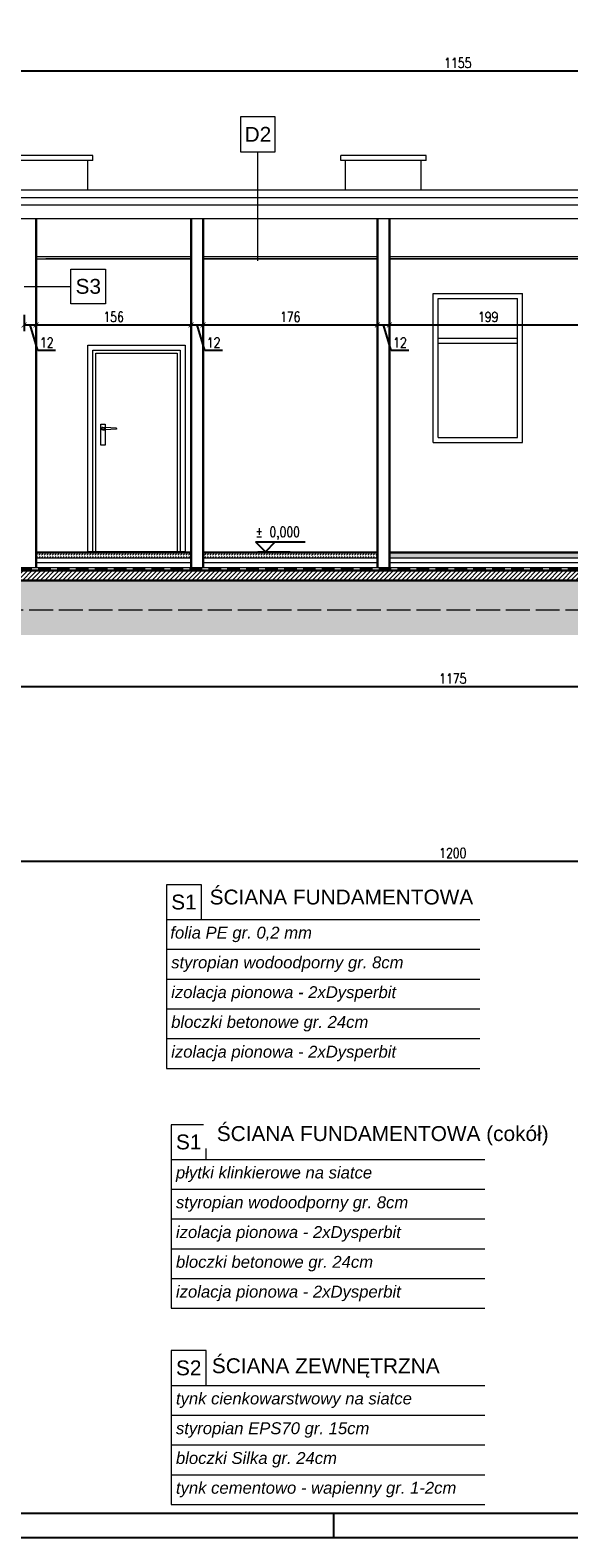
# Model space of a CAD drawing. Header units: millimetres. Extents: x 64838 to 107664, y -36848 to 0.
# Tile 13 of 109: x 70301 to 70844, y -35978 to -34459. Entities that reach past the tile are written whole.
import ezdxf
from ezdxf.enums import TextEntityAlignment as Align

# ---------------------------------------------------------------- set-up
doc = ezdxf.new("R2010")
doc.units = ezdxf.units.MM
doc.linetypes.add('ACAD_ISO02W100', pattern=[15, 12, -3])
doc.linetypes.add('DASHED', pattern=[19.05, 12.7, -6.35])
doc.layers.get('Defpoints').update_dxf_attribs({"color": 30})
for name, color, linetype, lineweight in [('0.05', 74, 'Continuous', 5), ('0.15', 52, 'Continuous', 15), ('izol term', 30, 'BATTING', 0), ('J 0.15', 40, 'Continuous', 15), ('J wymiary', 1, 'Continuous', 9), ('kreskowanie', 250, 'Continuous', 9), ('OPIS', 7, 'Continuous', 5), ('sciany', 252, 'Continuous', 30), ('stolarka_okna', 144, 'Continuous', 0)]:
    doc.layers.add(name, color=color, linetype=linetype, lineweight=lineweight)
doc.layers.add('e-cad_cienkie', color=1, linetype='Continuous')
doc.layers.add('e-cad_opisy', color=7, linetype='Continuous')
doc.layers.add('HATCH', color=7, linetype='Continuous', lineweight=5, true_color=0x6e6e6e)
doc.styles.add('e-cad_1', font='simplex.shx', dxfattribs={"width": 0.8})
doc.styles.get("Standard").update_dxf_attribs({"font": 'arial.ttf'})
doc.linetypes.add('BATTING', pattern='A,0.00254,-2.54,[134,ltypeshp.shx,S=2.54,R=0,X=-2.54,Y=0],-5.08,[134,ltypeshp.shx,S=2.54,R=180,X=2.54,Y=0],-2.54', length=10.16254)
doc.dimstyles.new('e-cad_1_50_[cm]', dxfattribs={"dimscale": 5, "dimtxt": 2, "dimasz": 1, "dimexe": 1.25, "dimexo": 0.625, "dimtad": 1, "dimdec": 0, "dimrnd": 0.1, "dimzin": 1, "dimtxsty": 'e-cad_1', "dimblk": 'ARCHTICK', "dimcen": 2.5, "dimclrd": 7, "dimclre": 7, "dimclrt": 7, "dimadec": 0, "dimazin": 0, "dimtfac": 1, "dimtmove": 1, "dimatfit": 3, "dimldrblk": 'OBLIQUE', "dimfxl": 2, "dimfxlon": 1, "dimarcsym": 0})

# ---------------------------------------------------------------- blocks, each defined once
blk = doc.blocks.new('A2_poziom')
at = {"ltscale": 0.8}
blk.add_line((346, 0), (346, 5), dxfattribs=at)
for points in [[(0, 0), (0, 297), (25, 297), (25, 420), (594, 420), (594, 0)], [(30, 5), (589, 5), (589, 415), (30, 415)]]:
    blk.add_lwpolyline(points, close=True)
blk = doc.blocks.new('_ArchTick')
at = {"color": 0, "linetype": 'ByBlock', "const_width": 0.15}
blk.add_lwpolyline([(-0.5, -0.5), (0.5, 0.5)], dxfattribs=at)
blk = doc.blocks.new('*D577')
at = {"layer": 'Defpoints', "color": 0, "ltscale": 4}
for p in [(70295.4, -34717.2), (70307.4, -34717.2), (70307.4, -34755.9)]:
    blk.add_point(p, dxfattribs=at)
at = {"layer": 'J wymiary', "color": 7, "lineweight": -2, "ltscale": 2}
for p, q in [((70295.4, -34745.9), (70295.4, -34762.1)), ((70307.4, -34745.9), (70307.4, -34762.1)), ((70295.4, -34755.9), (70307.4, -34755.9)), ((70309.2, -34781.8), (70301.4, -34755.9)), ((70326.9, -34781.8), (70309.2, -34781.8))]:
    blk.add_line(p, q, dxfattribs=at)
at = {"layer": 'J wymiary', "color": 7, "lineweight": -2, "ltscale": 4, "xscale": 5, "yscale": 5, "zscale": 5, "rotation": 180}
blk.add_blockref('_ArchTick', (70295.4, -34755.9), dxfattribs=at)
at = {"layer": 'J wymiary', "color": 7, "lineweight": -2, "ltscale": 4, "xscale": 5, "yscale": 5, "zscale": 5}
blk.add_blockref('_ArchTick', (70307.4, -34755.9), dxfattribs=at)
at = {"layer": 'J wymiary', "color": 7, "ltscale": 4, "insert": (70318.1, -34773.7), "char_height": 10, "attachment_point": 5, "style": 'e-cad_1'}
blk.add_mtext('12', dxfattribs=at)
blk = doc.blocks.new('_Oblique')
at = {"layer": 'kreskowanie', "color": 0, "lineweight": -2}
blk.add_line((-0.5, -0.5), (0.5, 0.5), dxfattribs=at)
blk = doc.blocks.new('*D578')
at = {"layer": 'Defpoints', "color": 0, "ltscale": 4}
for p in [(70307.4, -34717.2), (70463.4, -34718.4), (70463.4, -34755.9)]:
    blk.add_point(p, dxfattribs=at)
at = {"layer": 'J wymiary', "color": 7, "lineweight": -2, "ltscale": 2}
for p, q in [((70307.4, -34745.9), (70307.4, -34762.1)), ((70463.4, -34745.9), (70463.4, -34762.1)), ((70307.4, -34755.9), (70463.4, -34755.9))]:
    blk.add_line(p, q, dxfattribs=at)
at = {"layer": 'J wymiary', "color": 7, "lineweight": -2, "ltscale": 4, "xscale": 5, "yscale": 5, "zscale": 5, "rotation": 180}
blk.add_blockref('_ArchTick', (70307.4, -34755.9), dxfattribs=at)
at = {"layer": 'J wymiary', "color": 7, "lineweight": -2, "ltscale": 4, "xscale": 5, "yscale": 5, "zscale": 5}
blk.add_blockref('_ArchTick', (70463.4, -34755.9), dxfattribs=at)
at = {"layer": 'J wymiary', "color": 7, "ltscale": 4, "insert": (70385.4, -34747.8), "char_height": 10, "attachment_point": 5, "style": 'e-cad_1'}
blk.add_mtext('156', dxfattribs=at)
blk = doc.blocks.new('*D579')
at = {"layer": 'Defpoints', "color": 0, "ltscale": 4}
for p in [(70463.4, -34718.4), (70475.4, -34718.4), (70475.4, -34755.9)]:
    blk.add_point(p, dxfattribs=at)
at = {"layer": 'J wymiary', "color": 7, "lineweight": -2, "ltscale": 2}
for p, q in [((70463.4, -34745.9), (70463.4, -34762.1)), ((70475.4, -34745.9), (70475.4, -34762.1)), ((70463.4, -34755.9), (70475.4, -34755.9)), ((70477.2, -34781.8), (70469.4, -34755.9)), ((70494.9, -34781.8), (70477.2, -34781.8))]:
    blk.add_line(p, q, dxfattribs=at)
at = {"layer": 'J wymiary', "color": 7, "lineweight": -2, "ltscale": 4, "xscale": 5, "yscale": 5, "zscale": 5, "rotation": 180}
blk.add_blockref('_ArchTick', (70463.4, -34755.9), dxfattribs=at)
at = {"layer": 'J wymiary', "color": 7, "lineweight": -2, "ltscale": 4, "xscale": 5, "yscale": 5, "zscale": 5}
blk.add_blockref('_ArchTick', (70475.4, -34755.9), dxfattribs=at)
at = {"layer": 'J wymiary', "color": 7, "ltscale": 4, "insert": (70486.1, -34773.7), "char_height": 10, "attachment_point": 5, "style": 'e-cad_1'}
blk.add_mtext('12', dxfattribs=at)
blk = doc.blocks.new('*D580')
at = {"layer": 'Defpoints', "color": 0, "ltscale": 4}
for p in [(70475.4, -34718.4), (70651, -34709.4), (70651, -34755.9)]:
    blk.add_point(p, dxfattribs=at)
at = {"layer": 'J wymiary', "color": 7, "lineweight": -2, "ltscale": 2}
for p, q in [((70475.4, -34745.9), (70475.4, -34762.1)), ((70651, -34745.9), (70651, -34762.1)), ((70475.4, -34755.9), (70651, -34755.9))]:
    blk.add_line(p, q, dxfattribs=at)
at = {"layer": 'J wymiary', "color": 7, "lineweight": -2, "ltscale": 4, "xscale": 5, "yscale": 5, "zscale": 5, "rotation": 180}
blk.add_blockref('_ArchTick', (70475.4, -34755.9), dxfattribs=at)
at = {"layer": 'J wymiary', "color": 7, "lineweight": -2, "ltscale": 4, "xscale": 5, "yscale": 5, "zscale": 5}
blk.add_blockref('_ArchTick', (70651, -34755.9), dxfattribs=at)
at = {"layer": 'J wymiary', "color": 7, "ltscale": 4, "insert": (70563.2, -34747.8), "char_height": 10, "attachment_point": 5, "style": 'e-cad_1'}
blk.add_mtext('176', dxfattribs=at)
blk = doc.blocks.new('*D581')
at = {"layer": 'Defpoints', "color": 0, "ltscale": 4}
for p in [(70651, -34709.4), (70663, -34709.4), (70663, -34755.9)]:
    blk.add_point(p, dxfattribs=at)
at = {"layer": 'J wymiary', "color": 7, "lineweight": -2, "ltscale": 2}
for p, q in [((70651, -34745.9), (70651, -34762.1)), ((70663, -34745.9), (70663, -34762.1)), ((70651, -34755.9), (70663, -34755.9)), ((70664.8, -34781.8), (70657, -34755.9)), ((70682.5, -34781.8), (70664.8, -34781.8))]:
    blk.add_line(p, q, dxfattribs=at)
at = {"layer": 'J wymiary', "color": 7, "lineweight": -2, "ltscale": 4, "xscale": 5, "yscale": 5, "zscale": 5, "rotation": 180}
blk.add_blockref('_ArchTick', (70651, -34755.9), dxfattribs=at)
at = {"layer": 'J wymiary', "color": 7, "lineweight": -2, "ltscale": 4, "xscale": 5, "yscale": 5, "zscale": 5}
blk.add_blockref('_ArchTick', (70663, -34755.9), dxfattribs=at)
at = {"layer": 'J wymiary', "color": 7, "ltscale": 4, "insert": (70673.7, -34773.7), "char_height": 10, "attachment_point": 5, "style": 'e-cad_1'}
blk.add_mtext('12', dxfattribs=at)
blk = doc.blocks.new('*D582')
at = {"layer": 'Defpoints', "color": 0, "ltscale": 4}
for p in [(70663, -34709.4), (70861.9, -34721.3), (70861.9, -34755.9)]:
    blk.add_point(p, dxfattribs=at)
at = {"layer": 'J wymiary', "color": 7, "lineweight": -2, "ltscale": 2}
for p, q in [((70663, -34745.9), (70663, -34762.1)), ((70861.9, -34745.9), (70861.9, -34762.1)), ((70663, -34755.9), (70861.9, -34755.9))]:
    blk.add_line(p, q, dxfattribs=at)
at = {"layer": 'J wymiary', "color": 7, "lineweight": -2, "ltscale": 4, "xscale": 5, "yscale": 5, "zscale": 5, "rotation": 180}
blk.add_blockref('_ArchTick', (70663, -34755.9), dxfattribs=at)
at = {"layer": 'J wymiary', "color": 7, "lineweight": -2, "ltscale": 4, "xscale": 5, "yscale": 5, "zscale": 5}
blk.add_blockref('_ArchTick', (70861.9, -34755.9), dxfattribs=at)
at = {"layer": 'J wymiary', "color": 7, "ltscale": 4, "insert": (70762.5, -34747.8), "char_height": 10, "attachment_point": 5, "style": 'e-cad_1'}
blk.add_mtext('199', dxfattribs=at)
blk = doc.blocks.new('*D594')
at = {"layer": 'Defpoints', "color": 0, "ltscale": 4}
for p in [(71309.4, -34500.1), (71309.4, -34580.5), (70154.4, -34620.2)]:
    blk.add_point(p, dxfattribs=at)
at = {"layer": 'J wymiary', "color": 7, "lineweight": -2, "ltscale": 2}
for p, q in [((70154.4, -34510.1), (70154.4, -34493.9)), ((70154.4, -34500.1), (71309.4, -34500.1)), ((71309.4, -34510.1), (71309.4, -34493.9))]:
    blk.add_line(p, q, dxfattribs=at)
at = {"layer": 'J wymiary', "color": 7, "lineweight": -2, "ltscale": 4, "xscale": 5, "yscale": 5, "zscale": 5, "rotation": 180}
blk.add_blockref('_ArchTick', (70154.4, -34500.1), dxfattribs=at)
at = {"layer": 'J wymiary', "color": 7, "lineweight": -2, "ltscale": 4, "xscale": 5, "yscale": 5, "zscale": 5}
blk.add_blockref('_ArchTick', (71309.4, -34500.1), dxfattribs=at)
at = {"layer": 'J wymiary', "color": 7, "ltscale": 4, "insert": (70731.9, -34492), "char_height": 10, "attachment_point": 5, "style": 'e-cad_1'}
blk.add_mtext('1155', dxfattribs=at)
blk = doc.blocks.new('*D598')
at = {"layer": 'Defpoints', "color": 0, "ltscale": 4}
for p in [(70126.9, -35229.4), (71326.9, -35269.4), (71326.9, -35296)]:
    blk.add_point(p, dxfattribs=at)
at = {"layer": 'J wymiary', "color": 7, "lineweight": -2, "ltscale": 2}
for p, q in [((70126.9, -35286), (70126.9, -35302.3)), ((70126.9, -35296), (71326.9, -35296)), ((71326.9, -35286), (71326.9, -35302.3))]:
    blk.add_line(p, q, dxfattribs=at)
at = {"layer": 'J wymiary', "color": 7, "lineweight": -2, "ltscale": 4, "xscale": 5, "yscale": 5, "zscale": 5, "rotation": 180}
blk.add_blockref('_ArchTick', (70126.9, -35296), dxfattribs=at)
at = {"layer": 'J wymiary', "color": 7, "lineweight": -2, "ltscale": 4, "xscale": 5, "yscale": 5, "zscale": 5}
blk.add_blockref('_ArchTick', (71326.9, -35296), dxfattribs=at)
at = {"layer": 'J wymiary', "color": 7, "ltscale": 4, "insert": (70726.9, -35287.9), "char_height": 10, "attachment_point": 5, "style": 'e-cad_1'}
blk.add_mtext('1200', dxfattribs=at)
blk = doc.blocks.new('*D611')
at = {"layer": 'Defpoints', "color": 0, "ltscale": 4}
for p in [(71314.4, -35120.3), (70139.4, -35149.5), (71314.4, -35151)]:
    blk.add_point(p, dxfattribs=at)
at = {"layer": 'J wymiary', "color": 7, "lineweight": -2, "ltscale": 2}
for p, q in [((70139.4, -35130.3), (70139.4, -35114.1)), ((71314.4, -35130.3), (71314.4, -35114.1)), ((70139.4, -35120.3), (71314.4, -35120.3))]:
    blk.add_line(p, q, dxfattribs=at)
at = {"layer": 'J wymiary', "color": 7, "lineweight": -2, "ltscale": 4, "xscale": 5, "yscale": 5, "zscale": 5, "rotation": 180}
blk.add_blockref('_ArchTick', (70139.4, -35120.3), dxfattribs=at)
at = {"layer": 'J wymiary', "color": 7, "lineweight": -2, "ltscale": 4, "xscale": 5, "yscale": 5, "zscale": 5}
blk.add_blockref('_ArchTick', (71314.4, -35120.3), dxfattribs=at)
at = {"layer": 'J wymiary', "color": 7, "ltscale": 4, "insert": (70726.9, -35112.2), "char_height": 10, "attachment_point": 5, "style": 'e-cad_1'}
blk.add_mtext('1175', dxfattribs=at)
blk = doc.blocks.new('e-cad_kota_3')
blk.add_line((-2, 2), (8, 2))
blk.add_lwpolyline([(-2, 2), (0, 0), (2, 2)])
at = {"style": 'e-cad_1', "width": 0.8}
blk.add_attdef('ZNAK', text='', height=2, dxfattribs=at).set_placement((-0.5, 3), align=Align.RIGHT)
blk.add_attdef('RZEDNA', (0.8, 3), '', height=2, dxfattribs=at)

msp = doc.modelspace()

# ---------------------------------------------------------------- hatches: boundary and pattern name
at = {"layer": 'HATCH'}
h = msp.add_hatch(dxfattribs=at)
h.set_pattern_fill('DASH', color=256, scale=0.6, angle=45, style=0)
h.paths.add_polyline_path([(70412.14, -34985.39), (70307.43, -34985.39), (70307.43, -34990.39), (70412.14, -34990.39)])
h = msp.add_hatch(dxfattribs=at)
h.set_pattern_fill('DASH', color=256, scale=0.6, angle=45, style=0)
h.paths.add_polyline_path([(70463.43, -34985.39), (70412.14, -34985.39), (70412.14, -34990.39), (70463.43, -34990.39)])
h = msp.add_hatch(dxfattribs=at)
h.set_pattern_fill('DASH', color=256, scale=0.6, angle=45, style=0)
h.paths.add_polyline_path([(70651.03, -34985.39), (70475.43, -34985.39), (70475.43, -34990.39), (70651.03, -34990.39)])
h = msp.add_hatch(dxfattribs=at)
h.set_pattern_fill('DASH', color=256, scale=0.6, angle=45, style=0)
h.paths.add_polyline_path([(71407.96, -34985.39), (70663.03, -34985.39), (70663.03, -34990.39), (71407.96, -34990.39)])
h = msp.add_hatch(dxfattribs=at)
h.set_pattern_fill('ANSI31', color=256, style=0)
h.paths.add_polyline_path([(70412.14, -35003.39), (70251.72, -35003.39), (70139.43, -35003.39), (70139.43, -35013.39), (70412.14, -35013.39)])
h = msp.add_hatch(dxfattribs=at)
h.set_pattern_fill('ANSI31', color=256, style=0)
h.paths.add_polyline_path([(71347.43, -35003.39), (71347.43, -35013.39), (71407.96, -35013.39), (71407.96, -35003.39)])
h.paths.add_polyline_path([(70412.14, -35003.39), (70412.14, -35013.39), (70854.72, -35013.39), (71314.43, -35013.39), (71314.43, -35003.39)])
h = msp.add_hatch(dxfattribs=at)
h.set_pattern_fill('AR-SAND', color=256, scale=0.15, angle=180)
h.set_pattern_definition([(217.5, (-12948.773, -30318.4346), (0.2400047, -7.34119856), [0, -5.7912, 0, -6.477, 0, -6.19125]), (187.5, (-12948.773, -30318.435), (-6.7428492, -10.7523765), [0, -3.1242, 0, -5.2197, 0, -2.00025]), (147.5, (-12944.087, -30318.4346), (-11.86488555, -0.02155777), [0, -1.905, 0, -6.858, 0, -8.9535]), (137.5, (-12944.087, -30318.435), (-11.4533468, -3.3439398), [0, -0.9525, 0, -4.4958, 0, -5.1435])])
h.paths.add_polyline_path([(69685.43, -35043.39), (69299.43, -35043.39), (69299.43, -35013.39), (69685.43, -35013.39)])
h.paths.add_polyline_path([(70139.43, -35013.39), (70912.96, -35013.39), (70912.96, -35043.39), (70139.43, -35043.39)])
h.paths.add_polyline_path([(70114.43, -35043.39), (70114.43, -35013.39), (69710.43, -35013.39), (69710.43, -35043.39)])
h.paths.add_polyline_path([(71339.43, -35013.39), (71407.96, -35013.39), (71407.96, -35043.39), (71339.43, -35043.39)])
h.paths.add_polyline_path([(71314.43, -35043.39), (71314.43, -35013.39), (70912.96, -35013.39), (70912.96, -35043.39)])
at = {"layer": 'kreskowanie'}
h = msp.add_hatch(dxfattribs=at)
h.set_pattern_fill('EARTH', color=256, scale=2, angle=135, style=0)
h.set_pattern_definition([(135, (-12948.773, -30318.435), (-17.9605122, 2e-15), [12.7, -12.7]), (135, (-12952.141, -30321.802), (-17.9605122, 2e-15), [12.7, -12.7]), (135, (-12955.508, -30325.17), (-17.9605122, 2e-15), [12.7, -12.7]), (225, (-12957.753, -30325.17), (-4e-15, -17.9605122), [12.7, -12.7]), (225, (-12961.121, -30321.802), (-4e-15, -17.9605122), [12.7, -12.7]), (225, (-12964.489, -30318.435), (-4e-15, -17.9605122), [12.7, -12.7])])
h.paths.add_polyline_path([(69299.43, -35068.39), (69487.96, -35068.39), (69487.96, -35043.39), (69299.43, -35043.39)])
h.paths.add_polyline_path([(69685.43, -35068.39), (69487.96, -35068.39), (69487.96, -35043.39), (69685.43, -35043.39)])
h.paths.add_polyline_path([(70114.43, -35068.39), (70114.43, -35043.39), (69710.43, -35043.39), (69710.43, -35068.39)])
h.paths.add_polyline_path([(70139.43, -35068.39), (70139.43, -35043.39), (71314.43, -35043.39), (71314.43, -35068.39)])
h.paths.add_polyline_path([(71347.43, -35043.39), (71347.96, -35043.39), (71347.96, -35068.39), (71347.43, -35068.39)])

# ---------------------------------------------------------------- linework, layer by layer
at = {"layer": '0.05', "linetype": 'ACAD_ISO02W100', "ltscale": 2}
msp.add_line((71314.43, -35043.39), (70139.43, -35043.39), dxfattribs=at)
at = {"layer": '0.15'}
for p, q in [((70463.43, -34687.39), (70307.43, -34687.39)), ((70307.43, -34689.39), (70463.43, -34689.39)), ((70463.43, -34689.39), (70317.27, -34689.39)), ((70651.03, -34687.39), (70475.43, -34687.39)), ((70475.43, -34689.39), (70651.03, -34689.39)), ((70651.03, -34689.39), (70475.43, -34689.39)), ((71382.96, -34687.39), (70663.03, -34687.39)), ((70663.03, -34689.39), (71382.96, -34689.39)), ((71382.96, -34689.39), (70663.03, -34689.39))]:
    msp.add_line(p, q, dxfattribs=at)
at = {"layer": 'e-cad_cienkie', "ltscale": 2}
msp.add_line((70530.73, -34984.39), (70563.23, -34984.39), dxfattribs=at)
at = {"layer": 'izol term', "linetype": 'BATTING', "ltscale": 0.7}
msp.add_line((70139.43, -34627.48), (71314.43, -34627.48), dxfattribs=at)
at = {"layer": 'izol term', "linetype": 'BATTING', "ltscale": 0.4}
for p, q in [((70307.43, -34995.39), (70463.43, -34995.39)), ((70475.43, -34995.39), (70651.03, -34995.39)), ((70663.03, -34995.39), (71407.96, -34995.39))]:
    msp.add_line(p, q, dxfattribs=at)
at = {"layer": 'J 0.15'}
for p, q in [((71025.43, -34620.22), (70139.43, -34620.22)), ((71314.43, -34635.26), (70139.43, -34635.26)), ((71314.43, -34648.89), (70139.43, -34648.89))]:
    msp.add_line(p, q, dxfattribs=at)
at = {"layer": 'OPIS', "ltscale": 50}
for p, q in [((70530.72, -34691.27), (70530.72, -34581.41, 0)), ((70295.43, -34717.16), (70342.43, -34717.16)), ((70438.75, -35319.89, 0), (70438.75, -35504.89, 0)), ((70438.75, -35354.89, 0), (70754.27, -35354.89, 0)), ((70438.75, -35384.89, 0), (70754.27, -35384.89, 0)), ((70438.75, -35414.89, 0), (70754.27, -35414.89, 0)), ((70438.75, -35444.89, 0), (70754.27, -35444.89, 0)), ((70438.75, -35474.89, 0), (70754.27, -35474.89, 0)), ((70438.75, -35504.89, 0), (70754.27, -35504.89, 0)), ((70443.53, -35561.59, 0), (70443.53, -35746.59, 0)), ((70443.53, -35596.59, 0), (70759.05, -35596.59, 0)), ((70443.53, -35626.59, 0), (70759.05, -35626.59, 0)), ((70443.53, -35656.59, 0), (70759.05, -35656.59, 0)), ((70443.53, -35686.59, 0), (70759.05, -35686.59, 0)), ((70443.53, -35716.59, 0), (70759.05, -35716.59, 0)), ((70443.53, -35746.59, 0), (70759.05, -35746.59, 0)), ((70443.53, -35789.2, 0), (70443.53, -35944.2, 0)), ((70443.53, -35824.2, 0), (70759.05, -35824.2, 0)), ((70443.53, -35854.2, 0), (70759.05, -35854.2, 0)), ((70443.53, -35884.2, 0), (70759.05, -35884.2, 0)), ((70443.53, -35914.2, 0), (70759.05, -35914.2, 0)), ((70443.53, -35944.2, 0), (70759.05, -35944.2, 0))]:
    msp.add_line(p, q, dxfattribs=at)
at = {"layer": 'OPIS'}
for p, q in [((70364.43, -34585.22), (70258.43, -34585.22)), ((70364.43, -34590.22), (70258.43, -34590.22)), ((70359.43, -34620.22), (70359.43, -34590.22)), ((70364.43, -34590.22), (70364.43, -34585.22)), ((70700.03, -34585.22), (70614.03, -34585.22)), ((70614.03, -34590.22), (70614.03, -34585.22)), ((70700.03, -34590.22), (70614.03, -34590.22)), ((70619.03, -34620.22), (70619.03, -34590.22)), ((70695.03, -34620.22), (70695.03, -34590.22)), ((70700.03, -34590.22), (70700.03, -34585.22)), ((70307.43, -34984.39), (70463.43, -34984.39)), ((70307.43, -34985.39), (70463.43, -34985.39)), ((70307.43, -34990.39), (70463.43, -34990.39)), ((70475.43, -34984.39), (70651.03, -34984.39)), ((70475.43, -34985.39), (70651.03, -34985.39)), ((70475.43, -34990.39), (70651.03, -34990.39)), ((70663.03, -34984.39), (71541.93, -34984.39)), ((70663.03, -34985.39), (71407.96, -34985.39)), ((70663.03, -34990.39), (71407.96, -34990.39)), ((70139.43, -35000.39), (71339.43, -35000.39))]:
    msp.add_line(p, q, dxfattribs=at)
at = {"layer": 'OPIS', "linetype": 'DASHED', "lineweight": 30}
msp.add_line((71407.96, -35001.89), (70114.43, -35001.89), dxfattribs=at)
at = {"layer": 'OPIS', "ltscale": 50, "elevation": 0}
for points in [[(70513.22, -34581.41), (70548.22, -34581.41), (70548.22, -34546.41), (70513.22, -34546.41)], [(70438.75, -35354.89), (70473.75, -35354.89), (70473.75, -35319.89), (70438.75, -35319.89)], [(70443.53, -35596.59), (70478.53, -35596.59), (70478.53, -35561.59), (70443.53, -35561.59)], [(70443.53, -35824.2), (70478.53, -35824.2), (70478.53, -35789.2), (70443.53, -35789.2)]]:
    msp.add_lwpolyline(points, close=True, dxfattribs=at)
at = {"layer": 'OPIS', "ltscale": 50}
msp.add_lwpolyline([(70377.43, -34734.66), (70342.43, -34734.66), (70342.43, -34699.66), (70377.43, -34699.66)], close=True, dxfattribs=at)
at = {"layer": 'sciany'}
for p, q in [((70307.43, -35000.39), (70307.43, -34648.89)), ((70463.43, -35000.39), (70463.43, -34648.89)), ((70475.43, -35000.39), (70475.43, -34648.89)), ((70651.03, -35000.39), (70651.03, -34648.89)), ((70663.03, -35000.39), (70663.03, -34648.89)), ((70139.43, -35003.39), (71314.43, -35003.39)), ((70139.43, -35013.39), (71314.43, -35013.39))]:
    msp.add_line(p, q, dxfattribs=at)
at = {"layer": 'stolarka_okna'}
for p, q in [((70707.03, -34874.39), (70707.03, -34724.39)), ((70707.03, -34724.39), (70797.03, -34724.39)), ((70712.03, -34869.39), (70712.03, -34729.39)), ((70712.03, -34729.39), (70792.03, -34729.39)), ((70792.03, -34869.39), (70792.03, -34729.39)), ((70797.03, -34874.39), (70797.03, -34724.39)), ((70712.03, -34769.39), (70792.03, -34769.39)), ((70712.03, -34774.39), (70792.03, -34774.39)), ((70374.71, -34859.28, 0), (70373.61, -34859.28, 0)), ((70373.61, -34859.28, 0), (70373.61, -34860.39, 0)), ((70373.61, -34861.49, 0), (70373.61, -34860.39, 0)), ((70374.71, -34861.49, 0), (70373.61, -34861.49, 0)), ((70374.71, -34859.28, 0), (70377.01, -34859.28, 0)), ((70374.71, -34861.49, 0), (70377.01, -34861.49, 0)), ((70388.33, -34859.76, 0), (70377.01, -34859.28, 0)), ((70388.33, -34861.02, 0), (70377.01, -34861.49, 0)), ((70388.33, -34860.39, 0), (70388.33, -34859.76, 0)), ((70388.33, -34860.39, 0), (70388.33, -34861.02, 0)), ((70712.03, -34869.39), (70792.03, -34869.39)), ((70707.03, -34874.39), (70797.03, -34874.39))]:
    msp.add_line(p, q, dxfattribs=at)
for points in [[(70359.43, -34776.39), (70457.43, -34776.39), (70457.43, -34984.39), (70359.43, -34984.39)], [(70364.43, -34781.39), (70452.43, -34781.39), (70452.43, -34984.39), (70364.43, -34984.39)], [(70367.43, -34784.39), (70449.43, -34784.39), (70449.43, -34984.39), (70367.43, -34984.39)]]:
    msp.add_lwpolyline(points, close=True, dxfattribs=at)
at = {"layer": 'stolarka_okna', "elevation": 0}
msp.add_lwpolyline([(70372.42, -34855.72), (70377.01, -34855.72), (70377.01, -34877.04), (70372.42, -34877.04)], close=True, dxfattribs=at)
at = {"layer": 'stolarka_okna'}
msp.add_circle((70374.71, -34860.39, 0), 1.11, dxfattribs=at)

# ---------------------------------------------------------------- block references
at = {"layer": 'e-cad_opisy', "ltscale": 2, "xscale": 5, "yscale": 5, "zscale": 5}
msp.add_blockref('A2_poziom', (68877.19, -35977.82), dxfattribs=at)
msp.add_blockref('e-cad_kota_3', (70538.23, -34984.39), dxfattribs=at).add_auto_attribs({'RZEDNA': '0,000', 'ZNAK': '%%p'})

# ---------------------------------------------------------------- texts
at = {"layer": 'OPIS', "linetype": 'Continuous', "char_height": 15, "width": 21.2111, "attachment_point": 5}
for s, insert in [('\\A1;D2', (70530.72, -34563.91, 0)), ('{\\A1;S3}', (70359.93, -34717.16))]:
    msp.add_mtext(s, dxfattribs=dict(at, insert=insert))
at = {"layer": 'OPIS', "ltscale": 50, "char_height": 15}
for s, insert, width, attachment_point in [('\\A1; ŚCIANA FUNDAMENTOWA', (70476.26, -35332.37, 0), 335.5807, 4), ('\\A1;{\\fArial|b0|i0|c238|p34;S1}', (70456.25, -35337.39, 0), 21.2111, 5), ('\\A1;{\\fArial|b0|i0|c238|p34;S1}', (70461.03, -35579.09, 0), 21.2111, 5), ('\\A1;S2', (70461.03, -35806.7, 0), 21.2111, 5), ('\\A1; ŚCIANA ZEWNĘTRZNA', (70478.53, -35806.7, 0), 335.5807, 4)]:
    msp.add_mtext(s, dxfattribs=dict(at, insert=insert, width=width, attachment_point=attachment_point))
at = {"layer": 'OPIS', "char_height": 12, "attachment_point": 4}
for s, insert, width in [('\\pxsm1.5,ql;{\\fArial|b0|i1|c238|p34; folia PE gr. 0,2 mm}', (70437.91, -35369.95, 0), 390.7993), ('\\pxsm1.5,ql;{\\fArial|b0|i1|c238|p34; styropian wodoodporny gr. 8cm}', (70438.75, -35399.89, 0), 390.7993), ('\\pxsm1.5,ql;{\\fArial|b0|i1|c238|p34; izolacja pionowa - 2xDysperbit}', (70438.75, -35429.89, 0), 390.7993), ('\\pxsm1.5,ql;{\\fArial|b0|i1|c238|p34; bloczki betonowe gr. 24cm}', (70438.75, -35459.89, 0), 390.7993), ('\\pxsm1.5,ql;{\\fArial|b0|i1|c238|p34; izolacja pionowa - 2xDysperbit}', (70438.75, -35489.89, 0), 390.7993), ('\\pxsm1.5,ql;{\\fArial|b0|i1|c238|p34; styropian wodoodporny gr. 8cm}', (70443.53, -35641.59, 0), 390.7993), ('\\pxsm1.5,ql;{\\fArial|b0|i1|c238|p34; izolacja pionowa - 2xDysperbit}', (70443.53, -35671.59, 0), 390.7993), ('\\pxsm1.5,ql;{\\fArial|b0|i1|c238|p34; bloczki betonowe gr. 24cm}', (70443.53, -35701.59, 0), 390.7993), ('\\pxsm1.5,ql;{\\fArial|b0|i1|c238|p34; izolacja pionowa - 2xDysperbit}', (70443.53, -35731.59, 0), 390.7993), ('\\pxsm1.5,ql;{\\fArial|b0|i1|c238|p34; tynk cienkowarstwowy na siatce}', (70443.53, -35839.2, 0), 390.7993), ('\\pxsm1.5,ql;{\\fArial|b0|i1|c238|p34; styropian EPS70 gr. 15cm}', (70443.53, -35869.2, 0), 390.7993), ('\\pxsm1.5,ql;{\\fArial|b0|i1|c238|p34; bloczki Silka gr. 24cm}', (70443.53, -35899.2, 0), 390.7993), ('\\pxsm1.5,ql;{\\fArial|b0|i1|c238|p34; tynk cementowo - wapienny gr. 1-2cm}', (70443.53, -35929.2, 0), 1175.5753)]:
    msp.add_mtext(s, dxfattribs=dict(at, insert=insert, width=width))

# ---------------------------------------------------------------- dimensions: what is measured, and where the dimension line sits
at = {"layer": 'J wymiary', "ltscale": 2}
for base, p1, p2, picture, middle in [((71309.43, -34500.13), (70154.43, -34620.22), (71309.43, -34580.49), '*D594', (70731.93, -34492)), ((70307.43, -34755.9), (70295.43, -34717.16), (70307.43, -34717.16), '*D577', (70312.34, -34773.71)), ((70463.43, -34755.9), (70307.43, -34717.16), (70463.43, -34718.35), '*D578', (70385.43, -34747.77)), ((70475.43, -34755.9), (70463.43, -34718.35), (70475.43, -34718.35), '*D579', (70480.34, -34773.71)), ((70651.03, -34755.9), (70475.43, -34718.35), (70651.03, -34709.41), '*D580', (70563.23, -34747.77)), ((70663.03, -34755.9), (70651.03, -34709.41), (70663.03, -34709.41), '*D581', (70667.94, -34773.71)), ((70861.93, -34755.9), (70663.03, -34709.41), (70861.93, -34721.33), '*D582', (70762.48, -34747.77)), ((71314.43, -35120.34), (70139.43, -35149.54), (71314.43, -35151.01), '*D611', (70726.93, -35112.21)), ((71326.93, -35296.01), (70126.93, -35229.39), (71326.93, -35269.39), '*D598', (70726.93, -35287.89))]:
    dim = msp.add_linear_dim(base=base, p1=p1, p2=p2, dimstyle='e-cad_1_50_[cm]', dxfattribs=at)
    dim.commit()
    dim.dimension.update_dxf_attribs({"geometry": picture, "text_midpoint": middle})

# ---------------------------------------------------------------- next in the draw order: texts
at = {"layer": 'OPIS', "ltscale": 50, "insert": (70483.48, -35572.8, 0), "char_height": 15, "width": 335.5807, "attachment_point": 4, "bg_fill": 2}
msp.add_mtext('\\A1; ŚCIANA FUNDAMENTOWA (cokół)', dxfattribs=at)

# ---------------------------------------------------------------- next in the draw order: texts
at = {"layer": 'OPIS', "insert": (70443.53, -35611.59, 0), "char_height": 12, "width": 390.7993, "attachment_point": 4}
msp.add_mtext('\\pxsm1.5,ql;{\\fArial|b0|i1|c238|p34; płytki klinkierowe na siatce}', dxfattribs=at)

doc.saveas('drawing.dxf')
